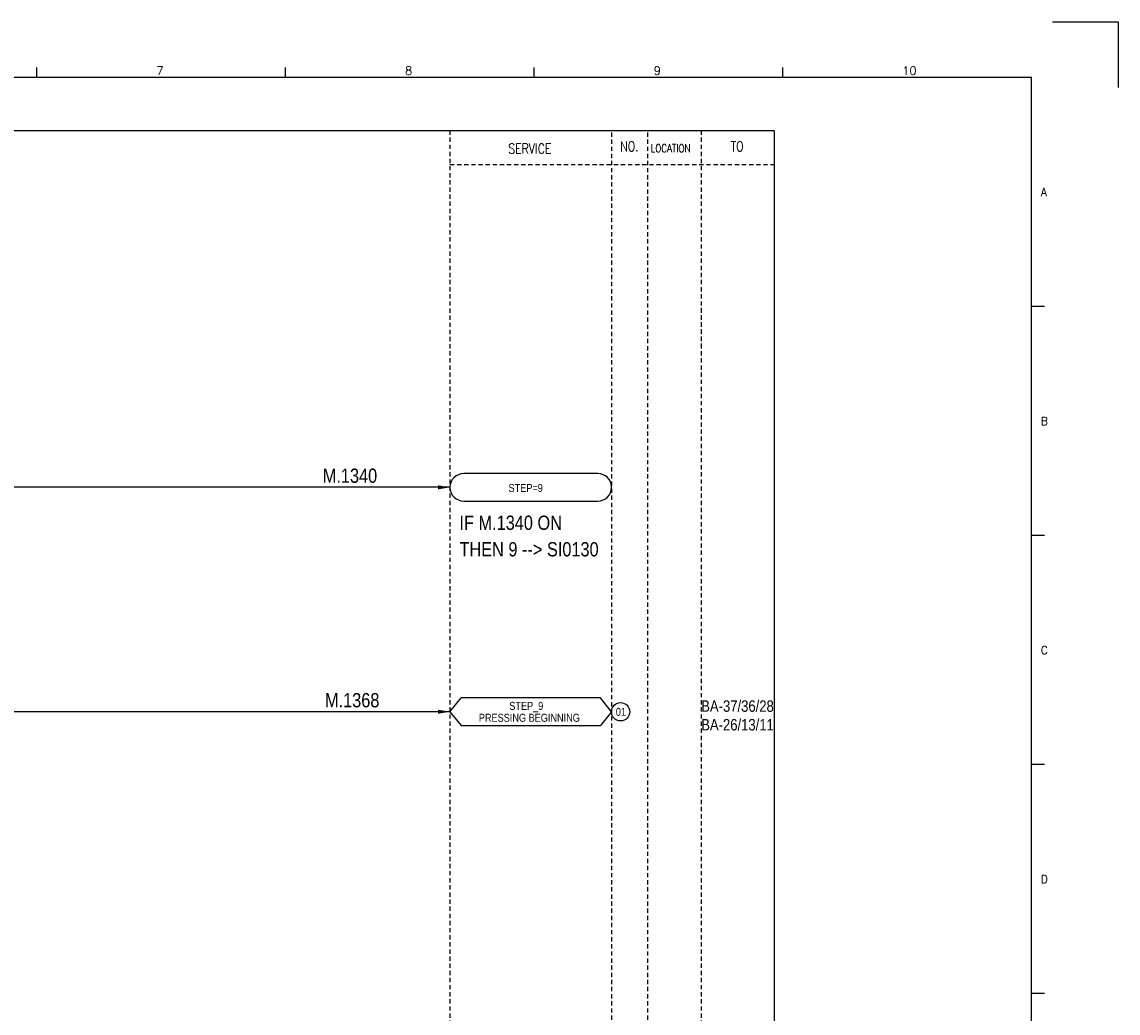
# Model space of a CAD drawing. Extents: x 1470 to 2436, y 472 to 1154.
# Tile 4 of 4: x 2051 to 2436, y 807 to 1154. Entities that reach past the tile are written whole.
import ezdxf
from ezdxf.enums import TextEntityAlignment as Align

# ---------------------------------------------------------------- set-up
doc = ezdxf.new("R2010")
doc.units = 0
doc.header["$MEASUREMENT"] = 0
doc.linetypes.add('HIDDEN', pattern=[4, 1.5, -1, 1.5])
doc.layers.get('0').update_dxf_attribs({"linetype": 'CONTINUOUS'})
doc.layers.get('DEFPOINTS').update_dxf_attribs({"linetype": 'CONTINUOUS'})
for name, color, linetype in [('CON', 4, 'CONTINUOUS'), ('DCS', 7, 'CONTINUOUS'), ('HID', 2, 'HIDDEN'), ('圖框CON', 4, 'CONTINUOUS'), ('框線', 6, 'CONTINUOUS')]:
    doc.layers.add(name, color=color, linetype=linetype)
doc.styles.add('DAYUKP', font='complex', dxfattribs={"bigfont": 'DAYUKP.SHX'})
doc.styles.add('ROMANS', font='romans', dxfattribs={"width": 0.8})
doc.styles.add('style3', font='ARIALN.TTF')

# ---------------------------------------------------------------- blocks, each defined once
blk = doc.blocks.new('LEADER')
at = {"layer": 'CON'}
blk.add_solid([(0.85, -0.57), (0.85, -1.57), (3.85, -1.07)], dxfattribs=at)
blk = doc.blocks.new('1')
at = {"layer": 'DEFPOINTS'}
blk.add_lwpolyline([(2189, 689.33), (2211.97, 689.33), (2211.97, 666.36)], dxfattribs=at)
at = {"layer": '圖框CON'}
for p, q in [((1832.37, 669.85), (1832.37, 673.29)), ((1919.66, 669.85), (1919.66, 673.29)), ((2006.95, 669.85), (2006.95, 673.29)), ((2094.24, 669.85), (2094.24, 673.29)), ((2186.14, 589.41), (2181.53, 589.41)), ((2186.14, 509.01), (2181.53, 509.01)), ((2186.14, 428.61), (2181.53, 428.61)), ((2186.14, 348.2), (2181.53, 348.2))]:
    blk.add_line(p, q, dxfattribs=at)
at = {"layer": '框線'}
for p, q in [((2181.53, 669.81), (1308.62, 669.81)), ((2181.53, 26.6), (2181.53, 669.81))]:
    blk.add_line(p, q, dxfattribs=at)
at = {"style": 'DAYUKP'}
for s, height, p in [('7', 2.87, (1874.39, 670.78)), ('8', 2.87, (1961.68, 670.78)), ('9', 2.87, (2048.97, 670.78)), ('10', 2.871, (2136.26, 670.78))]:
    blk.add_text(s, height=height, dxfattribs=at).set_placement(p)
for s, p in [('A', (2184.79, 629.6)), ('B', (2184.79, 549.2)), ('C', (2184.79, 468.8)), ('D', (2184.79, 388.39))]:
    blk.add_text(s, height=2.87, dxfattribs=at).set_placement(p, align=Align.MIDDLE_LEFT)

msp = doc.modelspace()

# ---------------------------------------------------------------- linework, layer by layer
at = {"layer": 'CON', "color": 6}
for p, q in [((2252.96, 995.92), (2205.9, 995.92)), ((2205.9, 986.28), (2252.96, 986.28)), ((2201.08, 912.34), (2204.98, 917.15)), ((2253.88, 917.15), (2204.98, 917.15)), ((2257.78, 912.34), (2253.88, 917.15)), ((2201.08, 912.34), (2204.98, 907.52)), ((2257.78, 912.34), (2253.88, 907.52)), ((2204.98, 907.52), (2253.88, 907.52))]:
    msp.add_line(p, q, dxfattribs=at)
at = {"layer": 'CON'}
for p, q in [((2201.08, 991.1), (1938.66, 991.1)), ((2201.08, 912.34), (1755.65, 912.34))]:
    msp.add_line(p, q, dxfattribs=at)
msp.add_lwpolyline([(1600.83, 1116.39), (2314.83, 1116.39), (2314.83, 616.58), (1600.83, 616.58)], close=True, dxfattribs=at)
msp.add_circle((2260.96, 912.3), 3.21, dxfattribs=at)
at = {"layer": 'CON', "color": 6}
for centre, start, end in [((2205.9, 991.1), 90, 270), ((2252.96, 991.1), 270, 90)]:
    msp.add_arc(centre, 4.82, start, end, dxfattribs=at)
at = {"layer": 'HID'}
for p, q in [((2201.08, 1116.39), (2201.08, 616.58)), ((2289.28, 1116.39), (2289.28, 616.58)), ((2257.78, 1115.69), (2257.78, 616.58)), ((2270.38, 1115.69), (2270.38, 616.58)), ((2201.08, 1104.48), (2314.83, 1104.48)), ((2289.28, 1054.08), (2289.28, 1041.48))]:
    msp.add_line(p, q, dxfattribs=at)

# ---------------------------------------------------------------- block references
msp.add_blockref('1', (223.64, 465.15))
at = {"layer": 'CON', "xscale": 1.4, "yscale": 1.4, "zscale": 1.4}
for p in [(2195.69, 992.59), (2195.69, 913.83)]:
    msp.add_blockref('LEADER', p, dxfattribs=at)

# ---------------------------------------------------------------- texts
at = {"layer": 'CON', "style": 'ROMANS', "width": 0.8}
for s, p in [('SERVICE', (2229.11, 1110.02)), ('NO.', (2264.08, 1110.78)), ('TO', (2301.88, 1110.78))]:
    msp.add_text(s, height=3.5, dxfattribs=at).set_placement(p, align=Align.MIDDLE)
msp.add_text('LOCATION', height=2.8, dxfattribs=at).set_placement((2271.51, 1107.88), align=Align.BOTTOM_LEFT)
at = {"layer": 'CON', "style": 'style3'}
for s, p in [('STEP=9', (2221.64, 988.63)), ('STEP_9', (2221.9, 912.13)), ('01', (2259.29, 910.05)), ('PRESSING BEGINNING', (2211.21, 907.96))]:
    msp.add_text(s, height=2.8, dxfattribs=at).set_placement(p, align=Align.BOTTOM_LEFT)
for s, p in [('BA-37/36/28', (2289.28, 912.31)), ('BA-26/13/11', (2289.28, 905.76))]:
    msp.add_text(s, height=4, dxfattribs=at).set_placement(p)
at = {"layer": 'DCS', "linetype": 'ByBlock', "style": 'style3'}
for s, p in [('M.1340', (2156.42, 992.68)), ('IF M.1340 ON', (2204.41, 976.17)), ('THEN 9 --> SI0130', (2204.41, 966.85)), ('M.1368', (2157.2, 913.87))]:
    msp.add_text(s, height=5, dxfattribs=at).set_placement(p)

doc.saveas('drawing.dxf')
